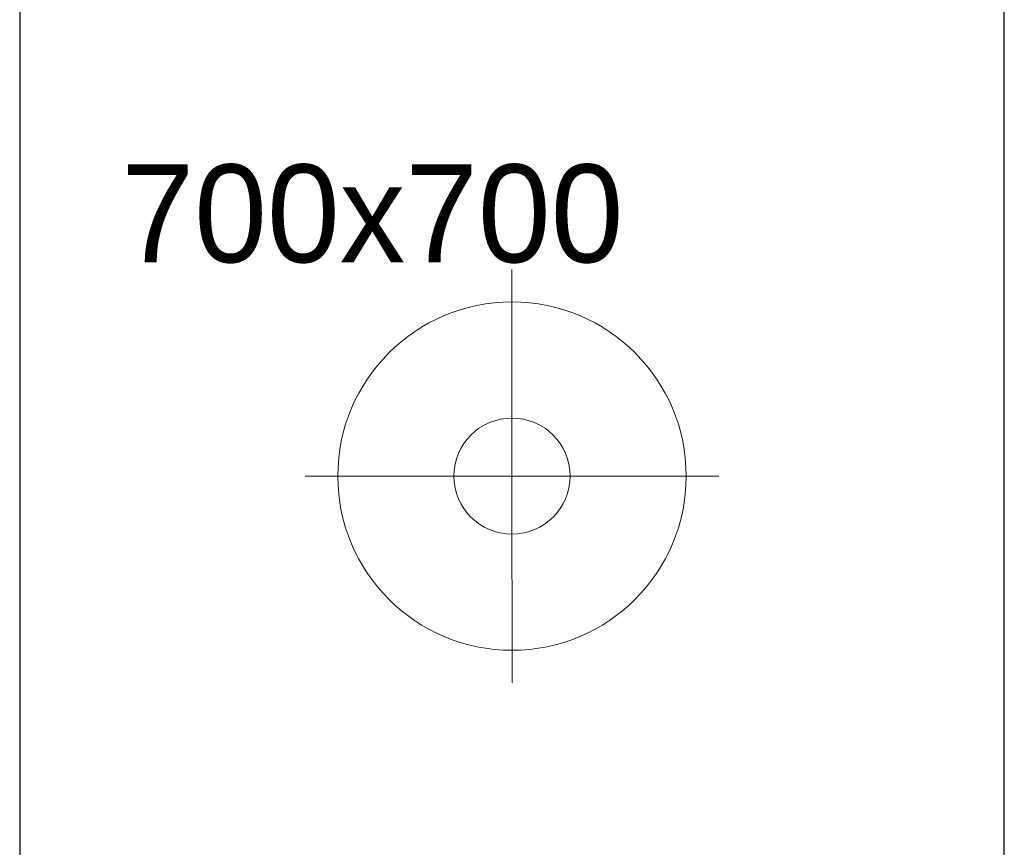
# Model space of a CAD drawing. Header units: millimetres. Extents: x 274611 to 571164, y 158736 to 298905.
# Tile 9 of 172: x 364210 to 364910, y 193059 to 193648. Entities that reach past the tile are written whole.
import ezdxf

# ---------------------------------------------------------------- set-up
doc = ezdxf.new("R2010")
doc.units = ezdxf.units.MM
doc.header["$LTSCALE"] = 400
for name, color, linetype in [('inr', 4, 'Continuous'), ('plat', 5, 'Continuous'), ('verlichting', 2, 'Continuous')]:
    doc.layers.add(name, color=color, linetype=linetype)
doc.styles.add('s100', font='stylu.ttf', dxfattribs={"height": 100})

# ---------------------------------------------------------------- blocks, each defined once
blk = doc.blocks.new('lamp02')
at = {"layer": 'verlichting', "lineweight": 0}
for q in [(0, 555.36), (555.36, 0), (0, -555.36), (-555.36, 0)]:
    blk.add_line((0, 0), q, dxfattribs=at)
for radius in [468, 156]:
    blk.add_circle((0, 0), radius, dxfattribs=at)

msp = doc.modelspace()

# ---------------------------------------------------------------- linework, layer by layer
at = {"layer": 'inr'}
msp.add_lwpolyline([(364210.35264, 193673.28626), (364210.35264, 192973.28626), (364910.35264, 192973.28626), (364910.35264, 193673.28626)], close=True, dxfattribs=at)

# ---------------------------------------------------------------- block references
at = {"layer": 'verlichting', "lineweight": 0, "xscale": -0.2646576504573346, "yscale": 0.2646576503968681, "zscale": 0.2646576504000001, "rotation": 90.00018926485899}
msp.add_blockref('lamp02', (364560.35264, 193323.28626), dxfattribs=at)

# ---------------------------------------------------------------- texts
at = {"layer": 'plat', "style": 's100'}
msp.add_text('700x700', height=69.561677, dxfattribs=at).set_placement((364282.68919, 193475.38538))

doc.saveas('drawing.dxf')
